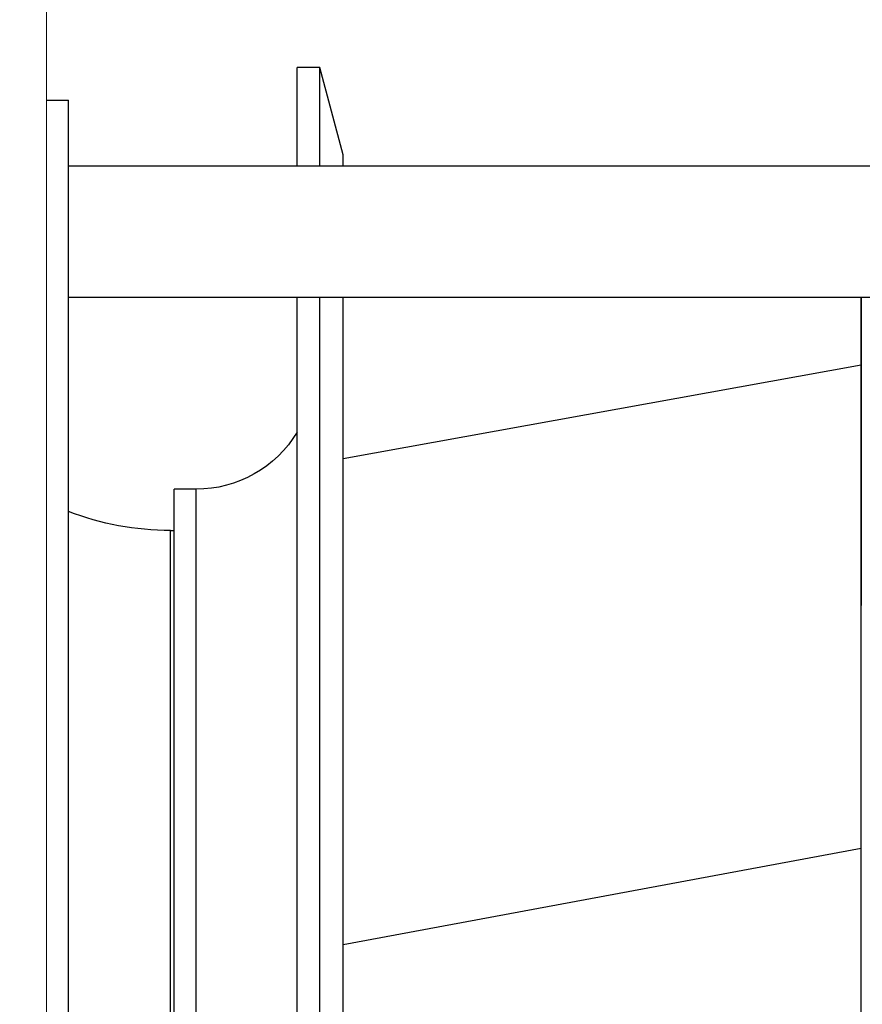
# Model space of a CAD drawing. Header units: millimetres. Extents: x 178516 to 426772, y -178579 to -115871.
# Tile 201 of 256: x 317106 to 317222, y -131731 to -131596. Entities that reach past the tile are written whole.
import ezdxf
from ezdxf import colors
from ezdxf.entities.mleader import LeaderData, LeaderLine
from ezdxf.math import Vec2, Vec3

# ---------------------------------------------------------------- set-up
doc = ezdxf.new("R2010")
doc.units = ezdxf.units.MM
doc.header["$MEASUREMENT"] = 0
doc.layers.get('0').update_dxf_attribs({"color": 252, "lineweight": 5})
for name, color, linetype in [('AHU03-3-42843OBJ', 7, 'Continuous'), ('AHU03-3-42950OBJ', 7, 'Continuous'), ('AHU03-3-42960OBJ', 7, 'Continuous'), ('AHU03-3-68109OBJ', 7, 'Continuous'), ('AHU03-3-68635OBJ', 7, 'Continuous')]:
    doc.layers.add(name, color=color, linetype=linetype)
doc.layers.add('IS_centrale', color=7, linetype='Continuous', lineweight=13)
doc.layers.add('IS_opisy', color=7, linetype='Continuous', lineweight=35)
doc.styles.add('WE11', font='simplex.shx', dxfattribs={"width": 0.7})

# ---------------------------------------------------------------- blocks, each defined once
blk = doc.blocks.new('VVS030s_FLX1_250_0.38kW_2.00x2v2_t')
at = {"color": 7}
blk.add_line((10, 1020), (10, 0), dxfattribs=at)
at = {"layer": 'AHU03-3-42843OBJ', "color": 7, "linetype": 'Continuous'}
for p, q in [((121.67, 376.11), (121.67, 208.1)), ((121.71, 309.23), (121.67, 196.4)), ((50.67, 242.85), (121.67, 229.68)), ((50.67, 242.85), (121.67, 229.68)), ((121.67, 196.4), (121.67, 154.11)), ((121.71, 196.38), (121.71, 154.11)), ((121.67, 163.45), (50.67, 176.3))]:
    blk.add_line(p, q, dxfattribs=at)
at = {"layer": 'AHU03-3-42950OBJ', "color": 7, "linetype": 'Continuous'}
for p, q in [((44.35, 376.11), (44.35, 154.11)), ((47.46, 376.11), (47.46, 154.11)), ((50.67, 376.11), (50.67, 154.11)), ((27.5, 349.76), (27.5, 180.46)), ((30.5, 349.76), (30.5, 180.46)), ((30.5, 180.46), (27.5, 180.46)), ((44.35, 136.11), (44.35, 122.61)), ((47.46, 136.11), (47.46, 122.61)), ((50.67, 136.11), (50.67, 134.61)), ((50.67, 134.61), (47.46, 122.61)), ((47.46, 122.61), (44.35, 122.61))]:
    blk.add_line(p, q, dxfattribs=at)
blk.add_arc((30.5, 164.28), 16.17, 31.0705, 90, dxfattribs=at)
at = {"layer": 'AHU03-3-42960OBJ', "color": 7, "linetype": 'Continuous'}
for p, q in [((27, 344.11), (27, 186.11)), ((27, 186.11), (27.5, 186.11))]:
    blk.add_line(p, q, dxfattribs=at)
blk.add_arc((27, 147.31), 38.8, 90, 111.1525, dxfattribs=at)
at = {"layer": 'AHU03-3-68109OBJ', "color": 7, "linetype": 'Continuous'}
for p in [(13, 403.11), (10, 127.11)]:
    blk.add_line(p, (13, 127.11), dxfattribs=at)
at = {"layer": 'AHU03-3-68635OBJ', "color": 7, "linetype": 'Continuous'}
for p, q in [((13, 154.11), (225.97, 154.11)), ((13, 136.11), (225.97, 136.11))]:
    blk.add_line(p, q, dxfattribs=at)
blk = doc.blocks.new('A$C680519BF')
blk.add_blockref('VVS030s_FLX1_250_0.38kW_2.00x2v2_t', (-1100, 89.5))

msp = doc.modelspace()

# ---------------------------------------------------------------- block references
at = {"layer": 'IS_centrale', "xscale": -1, "rotation": 180}
msp.add_blockref('A$C680519BF', (318199.76, -131390.16), dxfattribs=at)

# ---------------------------------------------------------------- leaders
at = {"layer": 'IS_opisy', "ltscale": 5}
ml = msp.add_multileader_mtext('Standard', dxfattribs=at)
ml.set_content('{\\fArial|b0|i0|c238|p34;Zamontować tłumik akustyczny}', color=256, style='WE11')
ml.set_leader_properties(color=256)
ml.build(insert=Vec2(0, 0))
ml.multileader.update_dxf_attribs({"text_left_attachment_type": 2, "text_right_attachment_type": 2, "dogleg_length": 500, "arrow_head_size": 0})
ctx = ml.context
ctx.base_point, ctx.char_height, ctx.arrow_head_size, ctx.landing_gap_size, ctx.plane_origin = Vec3(316033.13, -128558.22), 168, 0, 84, Vec3(344042.87, -129085)
ctx.left_attachment, ctx.right_attachment = 2, 2
notes = []
notes.append((ctx, [(0, (1, 1, 0), (318949.25, -128558.22), (-1, 0), 479.47, [(0, [(318972.83, -131971.22)], 0, [])])]))
ctx.mtext.insert, ctx.mtext.width, ctx.mtext.defined_height, ctx.mtext.flow_direction = Vec3(316117.13, -128449.07), 3785.8517, 1430.61, 5
for ctx, leaders in notes:
    for number, flags, end, landing, length, lines in leaders:
        leader = LeaderData()
        leader.index, (leader.has_last_leader_line, leader.has_dogleg_vector, leader.attachment_direction) = number, flags
        leader.last_leader_point, leader.dogleg_vector, leader.dogleg_length = Vec3(end), Vec3(landing), length
        for number, points, colour, breaks in lines:
            line = LeaderLine()
            line.index, line.vertices, line.color, line.breaks = number, Vec3.list(points), colors.encode_raw_color(colour), breaks
            leader.lines.append(line)
        ctx.leaders.append(leader)

doc.saveas('drawing.dxf')
